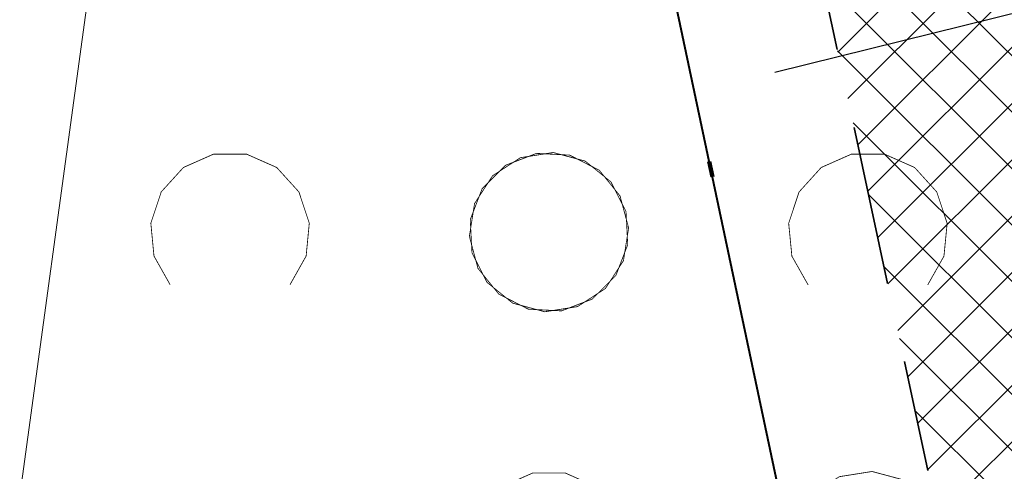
# Model space of a CAD drawing. Header units: metres. Extents: x 6599773 to 13199707, y 5688499 to 11377233.
# Tile 225 of 256: x 6600007.94 to 6600014.11, y 5689069.17 to 5689072. Entities that reach past the tile are written whole.
import ezdxf

# ---------------------------------------------------------------- set-up
doc = ezdxf.new("R2010")
doc.units = ezdxf.units.M
doc.header["$MEASUREMENT"] = 0
for name, pattern in [('1', [0]), ('9', [1, 0, -1]), ('BTO', [0]), ('BUG', [1.5, 1, -0.5])]:
    doc.linetypes.add(name, pattern=pattern)
doc.layers.get('0').update_dxf_attribs({"linetype": 'CONTINUOUS', "lineweight": 5})
doc.layers.get('Defpoints').update_dxf_attribs({"linetype": 'CONTINUOUS', "lineweight": 9})
for name, color, linetype, lineweight in [('_kolor chodnik', 50, '1', 0), ('_kolor zjazdy kostka', 7, '1', 0), ('_kolor ścieżka', 10, '1', 0), ('_kraweznik', 7, 'CONTINUOUS', 35), ('_linie rozgran', 100, '9', 90), ('_obrzeze', 10, 'BUG', 35), ('_opis', 7, 'CONTINUOUS', 25), ('OTZ_L_1', 7, 'CONTINUOUS', 5)]:
    doc.layers.add(name, color=color, linetype=linetype, lineweight=lineweight)
for name, color, linetype, lineweight, true_color in [('_kolor jezdnia', 7, '1', 0, 0x00dbdb), ('_kolor pobocze', 7, '1', 0, 0xff66ff), ('_podział mój', 7, 'BTO', 40, 0xdb70ff)]:
    doc.layers.add(name, color=color, linetype=linetype, lineweight=lineweight, true_color=true_color)
doc.styles.add('opis', font='ARIALN.TTF', dxfattribs={"width": 0.7, "height": 1.1})
doc.dimstyles.new('opi', dxfattribs={"dimtxt": 1.1, "dimasz": 0.6, "dimexe": 1, "dimexo": 1, "dimgap": 0.5, "dimtad": 1, "dimzin": 1, "dimtxsty": 'opis', "dimblk": 'ARCHTICK', "dimcen": 2.5, "dimadec": 3, "dimazin": 0, "dimtfac": 1, "dimtmove": 0, "dimatfit": 3, "dimfxl": 1, "dimarcsym": 0})
pattern_1 = [(45, (0, 0), (-0.1767766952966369, 0.1767766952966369), []), (135, (0, 0), (-0.1767766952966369, -0.1767766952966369), [])]

# ---------------------------------------------------------------- blocks, each defined once
blk = doc.blocks.new('_ArchTick')
at = {"color": 0, "linetype": 'ByBlock', "const_width": 0.15}
blk.add_lwpolyline([(-0.5, -0.5), (0.5, 0.5)], dxfattribs=at)
blk = doc.blocks.new('*D90')
at = {"layer": '_opis', "color": 0, "lineweight": -2, "transparency": 16777216}
blk.add_line((6600012.671020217, 5689071.674054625), (6600017.848034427, 5689072.953688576), dxfattribs=at)
at = {"layer": 'Defpoints', "color": 0, "transparency": 16777216}
for p in [(6600017.848034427, 5689072.953688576), (6600008.140193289, 5689070.554142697)]:
    blk.add_point(p, dxfattribs=at)
at = {"layer": '_opis', "color": 0, "lineweight": -2, "transparency": 16777216, "xscale": 0.6, "yscale": 0.6, "zscale": 0.6, "rotation": 13.88386012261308}
blk.add_blockref('_ArchTick', (6600017.848034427, 5689072.953688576), dxfattribs=at)
at = {"layer": '_opis', "color": 0, "transparency": 16777216, "insert": (6600014.204300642, 5689073.249037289), "char_height": 1.1, "attachment_point": 5, "rotation": 13.883860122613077, "style": 'opis'}
blk.add_mtext('R10,00', dxfattribs=at)
blk = doc.blocks.new('2_OTZK')
at = {"color": 7, "const_width": 0.005000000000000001}
for points in [[(-0.6431084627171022, 0.6411612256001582), (-0.8175084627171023, 0.5279612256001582), (-1.022908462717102, 0.4954612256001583), (-1.223708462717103, 0.5492612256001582), (-1.385308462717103, 0.6800612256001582), (-1.479708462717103, 0.8653612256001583), (-1.490508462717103, 1.072961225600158), (-1.416008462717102, 1.267061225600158), (-1.269008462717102, 1.414061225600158), (-1.074908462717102, 1.488561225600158), (-0.8673084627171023, 1.477761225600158), (-0.6820084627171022, 1.383361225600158), (-0.5512084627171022, 1.221761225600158), (-0.4974084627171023, 1.020961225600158), (-0.5299084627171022, 0.8155612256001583), (-0.6431084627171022, 0.6411612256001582)], [(0.6282915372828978, 0.6640612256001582), (0.5264915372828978, 0.8442612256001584), (0.5063915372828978, 1.050261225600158), (0.5714915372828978, 1.246761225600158), (0.7104915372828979, 1.400161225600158), (0.8997915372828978, 1.483961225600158), (1.106791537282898, 1.483961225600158), (1.296091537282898, 1.400161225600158), (1.435091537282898, 1.246761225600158), (1.500191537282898, 1.050261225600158), (1.480091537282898, 0.8442612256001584), (1.378291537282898, 0.6640612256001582)], [(-1.372308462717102, -1.335238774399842), (-1.473808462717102, -1.154938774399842), (-1.493508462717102, -0.9491387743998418), (-1.428308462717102, -0.7528387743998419), (-1.289208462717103, -0.5997387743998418), (-1.100108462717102, -0.5160387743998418), (-0.8933084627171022, -0.5160387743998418), (-0.7042084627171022, -0.5997387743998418), (-0.5651084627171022, -0.7528387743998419), (-0.4999084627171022, -0.9491387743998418), (-0.5196084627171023, -1.154938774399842), (-0.6211084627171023, -1.335238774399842)], [(0.6496915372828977, -0.6516387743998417), (0.8240915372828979, -0.5384387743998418), (1.029491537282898, -0.5059387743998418), (1.230291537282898, -0.5597387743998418), (1.391891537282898, -0.6905387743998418), (1.486291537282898, -0.8758387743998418), (1.497091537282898, -1.083438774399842), (1.422591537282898, -1.277538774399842), (1.275591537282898, -1.424538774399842), (1.081491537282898, -1.499038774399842), (0.8738915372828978, -1.488238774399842), (0.6885915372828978, -1.393838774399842), (0.5577915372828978, -1.232238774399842), (0.5039915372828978, -1.031438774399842), (0.5364915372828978, -0.8260387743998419), (0.6496915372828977, -0.6516387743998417)]]:
    blk.add_lwpolyline(points, dxfattribs=at)

msp = doc.modelspace()

# ---------------------------------------------------------------- hatches: boundary and pattern name
at = {"layer": '_kolor chodnik'}
h = msp.add_hatch(dxfattribs=at)
h.set_pattern_fill('ANSI37', color=256, scale=2)
h.set_pattern_definition(pattern_1)
h.paths.add_polyline_path([(6599849.938171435, 5688542.085872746), (6599852.232147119, 5688548.938742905), (6599853.573135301, 5688548.489851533), (6599853.827082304, 5688549.248475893), (6599851.793849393, 5688549.929093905), (6599849.895278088, 5688548.982823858), (6599847.823506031, 5688542.793750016)])
edge = h.paths.add_edge_path()
edge.add_line((6600018.106075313, 5689087.454911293), (6600022.42781917, 5689091.229234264))
edge.add_line((6600022.42781917, 5689091.229234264), (6600020.233254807, 5689093.742094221))
edge.add_line((6600020.233254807, 5689093.742094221), (6600017.159471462, 5689091.057656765))
edge.add_arc((6600023.275194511, 5689085.3851404), 8.341433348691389, 137.1531559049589, 148.8016577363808)
edge.add_line((6600016.140105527, 5689089.706021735), (6600018.106075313, 5689087.454911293))
h.paths.add_polyline_path([(6600038.501784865, 5689187.592294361), (6600037.906968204, 5689187.700586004), (6600037.63829624, 5689186.224843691), (6600038.240083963, 5689186.115282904)])
h.paths.add_polyline_path([(6600069.098302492, 5689360.276020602), (6600068.321239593, 5689360.413462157), (6600068.064048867, 5689358.936495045), (6600068.836639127, 5689358.799546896)])
h.paths.add_polyline_path([(6600082.393785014, 5689362.950258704), (6600082.941124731, 5689366.103121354), (6600081.481377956, 5689366.361351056), (6600080.923159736, 5689363.210828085)])
h.paths.add_polyline_path([(6600074.022236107, 5689388.065861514), (6600072.983907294, 5689388.249860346), (6600072.723374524, 5689386.77253894), (6600073.760538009, 5689386.588865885)])
h.paths.add_polyline_path([(6600105.613104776, 5689486.405659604), (6600106.749499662, 5689489.711933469), (6600105.298891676, 5689490.233346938), (6600104.143487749, 5689486.917306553)], flags=17)
h.paths.add_polyline_path([(6600132.519778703, 5689678.737346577), (6600131.761827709, 5689678.896110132), (6600131.444670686, 5689677.429261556), (6600132.212256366, 5689677.269208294)])
h.paths.add_polyline_path([(6600156.649397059, 5689798.7449027), (6600156.48800471, 5689797.958860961), (6600157.450195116, 5689797.757316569), (6600157.615023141, 5689798.542205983)])
h.paths.add_polyline_path([(6600189.055358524, 5689948.643107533), (6600187.902868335, 5689948.884512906), (6600187.600024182, 5689947.417400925), (6600188.748131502, 5689947.176379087)])
edge = h.paths.add_edge_path()
edge.add_line((6600204.459383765, 5690032.969035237), (6600204.153258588, 5690031.227801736))
edge.add_arc((6600202.328347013, 5690027.299936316), 4.331100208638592, 41.85300125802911, 65.08011549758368, ccw=False)
edge.add_arc((6600032.90393149, 5690051.979071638), 174.020003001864, 352.8070218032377, 353.495463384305)
edge.add_arc((6600202.372679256, 5690027.343587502), 5.999999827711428, 55.12102442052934, 69.64815978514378)
edge = h.paths.add_edge_path()
edge.add_line((6600205.046027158, 5690040.265402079), (6600204.972740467, 5690038.483452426))
edge.add_arc((6600203.986269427, 5690044.401803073), 5.999999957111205, 279.4630688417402, 294.9140560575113)
edge.add_line((6600206.513819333, 5690038.960158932), (6600206.607027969, 5690041.030672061))
edge.add_arc((6600203.986269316, 5690044.401803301), 4.270000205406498, 284.3702444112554, 307.86193139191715, ccw=False)
edge = h.paths.add_edge_path()
edge.add_arc((6600203.547470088, 5690044.558759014), 6.446878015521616, 324.4350091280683, 356.2013368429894, ccw=False)
edge.add_arc((6600203.986269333, 5690044.401803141), 6.00000007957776, 323.2169970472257, 357.4193489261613)
h.paths.add_polyline_path([(6600208.910055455, 5690121.713696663), (6600208.146285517, 5690121.748120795), (6600207.125602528, 5690121.794124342), (6600209.971605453, 5690121.665851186)])
edge = h.paths.add_edge_path()
edge.add_line((6600238.769818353, 5690481.648294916), (6600240.338176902, 5690490.873746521))
edge.add_line((6600240.338176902, 5690490.873746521), (6600241.251295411, 5690510.829461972))
edge.add_line((6600241.251295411, 5690510.829461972), (6600239.524022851, 5690510.928942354))
edge.add_line((6600239.524022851, 5690510.928942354), (6600238.633343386, 5690491.167757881))
edge.add_line((6600238.633343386, 5690491.167757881), (6600234.579716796, 5690467.661262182))
edge.add_line((6600234.579716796, 5690467.661262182), (6600234.449796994, 5690464.966873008))
edge.add_arc((6600242.443669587, 5690464.607462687), 8.00194818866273, 177.4256738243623, 268.2543056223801)
edge.add_line((6600242.199903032, 5690456.609228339), (6600242.216657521, 5690457.359274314))
edge.add_line((6600242.216657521, 5690457.359274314), (6600242.305257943, 5690458.836738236))
edge.add_arc((6600242.444504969, 5690464.607952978), 5.772894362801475, 177.0298084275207, 268.6178439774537, ccw=False)
edge.add_line((6600236.679365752, 5690464.907083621), (6600236.951876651, 5690470.95443634))
edge.add_line((6600236.951876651, 5690470.95443634), (6600238.150786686, 5690478.210832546))
edge.add_line((6600238.150786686, 5690478.210832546), (6600238.769818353, 5690481.648294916))
h.paths.add_polyline_path([(6600238.769818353, 5690481.648294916), (6600238.150786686, 5690478.210832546), (6600239.670056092, 5690477.930590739), (6600240.266710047, 5690481.376366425)], flags=17)
edge = h.paths.add_edge_path()
edge.add_line((6600223.366500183, 5690460.339976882), (6600223.276803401, 5690457.948865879))
edge.add_arc((6600221.105749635, 5690465.64864014), 7.999999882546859, 285.7465040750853, 299.8464885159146)
edge.add_line((6600225.08717264, 5690458.709744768), (6600225.240084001, 5690461.623695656))
edge.add_arc((6600221.105749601, 5690465.648640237), 5.769999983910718, 293.06724420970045, 315.7681070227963, ccw=False)
edge = h.paths.add_edge_path()
edge.add_arc((6600220.025145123, 5690444.676291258), 5.77000016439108, 37.996647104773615, 59.94382588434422, ccw=False)
edge.add_line((6600224.572175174, 5690448.22839199), (6600224.817793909, 5690451.081798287))
edge.add_arc((6600220.025145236, 5690444.676291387), 7.999999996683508, 53.19588653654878, 68.15166733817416)
edge.add_line((6600223.00235276, 5690452.101669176), (6600222.91504296, 5690449.670427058))
edge = h.paths.add_edge_path()
edge.add_arc((6600221.105749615, 5690465.648640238), 7.999999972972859, 328.0222308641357, 357.0132597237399)
edge.add_line((6600229.094882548, 5690465.23180147), (6600229.218816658, 5690467.593604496))
edge.add_line((6600229.218816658, 5690467.593604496), (6600228.218919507, 5690467.645774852))
edge.add_line((6600228.218919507, 5690467.645774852), (6600227.891778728, 5690461.411918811))
h.paths.add_polyline_path([(6600200.980142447, 5690012.236744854), (6600202.31727834, 5690011.956662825), (6600202.522293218, 5690012.935421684), (6600201.182321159, 5690013.216097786)])
h.paths.add_polyline_path([(6600196.457878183, 5689983.98337835), (6600195.202332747, 5689984.246370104), (6600194.899091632, 5689982.777335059), (6600196.150355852, 5689982.515240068)])
edge = h.paths.add_edge_path()
edge.add_line((6600112.305909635, 5689517.99101877), (6600112.691041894, 5689519.807934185))
edge.add_line((6600112.691041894, 5689519.807934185), (6600113.245521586, 5689522.423769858))
edge.add_line((6600113.245521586, 5689522.423769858), (6600111.553124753, 5689522.782507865))
edge.add_line((6600111.553124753, 5689522.782507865), (6600107.405864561, 5689503.217226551))
edge.add_line((6600107.405864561, 5689503.217226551), (6600099.494506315, 5689480.361667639))
edge.add_line((6600099.494506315, 5689480.361667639), (6600099.182814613, 5689478.891218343))
edge.add_arc((6600107.008997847, 5689477.232359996), 8.000059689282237, 168.0325629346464, 257.7529108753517)
edge.add_line((6600105.311960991, 5689469.414366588), (6600105.784990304, 5689471.593619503))
edge.add_arc((6600107.008927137, 5689477.232314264), 5.769999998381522, 168.0321375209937, 257.7533362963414, ccw=False)
edge.add_line((6600101.364343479, 5689478.42879883), (6600101.647245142, 5689479.76342708))
edge.add_line((6600101.647245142, 5689479.76342708), (6600104.143487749, 5689486.917306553))
edge.add_line((6600104.143487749, 5689486.917306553), (6600105.298891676, 5689490.233346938))
edge.add_line((6600105.298891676, 5689490.233346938), (6600108.240043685, 5689498.809726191))
edge.add_line((6600108.240043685, 5689498.809726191), (6600112.305909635, 5689517.99101877))
h.paths.add_polyline_path([(6600136.009573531, 5689645.499114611), (6600138.333647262, 5689645.012304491), (6600138.661671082, 5689646.578318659), (6600134.869459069, 5689647.372651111)])
at = {"layer": '_kolor jezdnia'}
h = msp.add_hatch(dxfattribs=at)
h.set_pattern_fill('ANSI37', color=256, scale=2.2)
h.set_pattern_definition([(311.9999999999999, (0, 0), (0.2043648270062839, 0.1840109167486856), []), (41.99999999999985, (0, 0), (-0.1840109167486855, 0.2043648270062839), [])])
edge = h.paths.add_edge_path()
edge.add_line((6599833.066047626, 5688539.933393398), (6599850.649511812, 5688527.983462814))
edge.add_arc((6599857.337592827, 5688536.653968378), 10.95025544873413, 169.5012687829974, 232.3548431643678, ccw=False)
edge.add_arc((6599858.085851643, 5688536.618142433), 11.69295282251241, 162.2507788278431, 169.9967502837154, ccw=False)
edge.add_line((6599846.949484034, 5688540.182754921), (6599847.823506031, 5688542.793750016))
edge.add_line((6599847.823506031, 5688542.793750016), (6599849.895278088, 5688548.982823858))
edge.add_line((6599849.895278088, 5688548.982823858), (6599852.434748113, 5688556.56906746))
edge.add_line((6599852.434748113, 5688556.56906746), (6599928.48625871, 5688783.760284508))
edge.add_line((6599928.48625871, 5688783.760284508), (6599931.025728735, 5688791.34652811))
edge.add_line((6599931.025728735, 5688791.34652811), (6599996.657773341, 5688987.411326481))
edge.add_line((6599996.657773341, 5688987.411326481), (6599999.197243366, 5688994.997570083))
edge.add_line((6599999.197243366, 5688994.997570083), (6600021.930100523, 5689062.908193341))
edge.add_line((6600021.930100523, 5689062.908193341), (6600017.620224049, 5689067.371531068))
edge.add_line((6600017.620224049, 5689067.371531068), (6600016.714558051, 5689064.654078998))
edge.add_line((6600016.714558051, 5689064.654078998), (6600012.423620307, 5689051.835617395))
edge.add_line((6600012.423620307, 5689051.835617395), (6600009.884150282, 5689044.249373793))
edge.add_line((6600009.884150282, 5689044.249373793), (6599977.53516164, 5688947.612159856))
edge.add_line((6599977.53516164, 5688947.612159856), (6599974.995691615, 5688940.025916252))
edge.add_line((6599974.995691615, 5688940.025916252), (6599942.096912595, 5688841.746295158))
edge.add_line((6599942.096912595, 5688841.746295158), (6599939.557442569, 5688834.160051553))
edge.add_line((6599939.557442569, 5688834.160051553), (6599882.679288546, 5688664.246042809))
edge.add_line((6599882.679288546, 5688664.246042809), (6599880.139818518, 5688656.659799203))
edge.add_line((6599880.139818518, 5688656.659799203), (6599852.464543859, 5688573.984527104))
edge.add_line((6599852.464543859, 5688573.984527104), (6599842.470137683, 5688544.127903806))
edge.add_arc((6599835.706422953, 5688546.652910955), 7.219660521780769, 248.54809133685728, 339.52856074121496, ccw=False)
h.paths.add_polyline_path([(6600044.653202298, 5689172.271628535), (6600046.276244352, 5689181.431901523), (6600047.759199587, 5689189.801539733), (6600051.0603021, 5689208.432603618), (6600052.368792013, 5689215.817578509), (6600054.808584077, 5689229.587499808), (6600056.11707399, 5689236.972474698), (6600057.346666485, 5689243.912161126), (6600058.655146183, 5689251.297078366), (6600058.831439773, 5689252.292060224), (6600060.098987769, 5689259.445963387), (6600060.139929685, 5689259.677035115), (6600061.407468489, 5689266.830886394), (6600072.329030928, 5689328.470998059), (6600073.637511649, 5689335.855921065), (6600077.337304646, 5689356.73715072), (6600078.820259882, 5689365.106788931), (6600081.142794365, 5689378.214921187), (6600082.53851694, 5689386.092227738), (6600095.187867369, 5689457.483787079), (6600091.082877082, 5689465.8405575), (6600089.043088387, 5689454.328211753), (6600087.870641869, 5689447.711051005), (6600087.560133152, 5689445.958573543), (6600086.562151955, 5689440.326076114), (6600082.433200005, 5689417.022719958), (6600080.95024477, 5689408.65308175), (6600077.202698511, 5689387.502337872), (6600075.719743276, 5689379.132699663), (6600073.469199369, 5689366.430874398), (6600071.986244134, 5689358.061236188), (6600069.986864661, 5689346.776955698), (6600068.591142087, 5689338.899649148), (6600065.559290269, 5689321.78820693), (6600064.163567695, 5689313.91090038), (6600059.719426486, 5689288.828650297), (6600058.323703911, 5689280.951343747), (6600057.563846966, 5689276.662793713), (6600056.168124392, 5689268.785487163), (6600054.804920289, 5689261.091711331), (6600053.409197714, 5689253.214404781), (6600053.264817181, 5689252.399536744), (6600051.869094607, 5689244.522230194), (6600051.183555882, 5689240.653124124), (6600049.787833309, 5689232.775817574), (6600046.593849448, 5689214.749319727), (6600045.198126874, 5689206.872013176), (6600044.41754409, 5689202.466488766), (6600042.934588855, 5689194.096850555), (6600036.429952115, 5689157.38538759), (6600034.94699688, 5689149.01574938), (6600030.579776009, 5689124.367629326), (6600027.529365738, 5689107.151445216), (6600024.895072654, 5689094.014582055), (6600030.583685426, 5689094.264316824), (6600032.945013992, 5689106.191885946), (6600043.170247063, 5689163.901990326)])
edge = h.paths.add_edge_path()
edge.add_line((6600111.106812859, 5689535.144351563), (6600111.256844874, 5689535.85214863))
edge.add_line((6600111.256844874, 5689535.85214863), (6600112.915748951, 5689543.678261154))
edge.add_line((6600112.915748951, 5689543.678261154), (6600117.304772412, 5689564.384094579))
edge.add_line((6600117.304772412, 5689564.384094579), (6600119.067357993, 5689572.699339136))
edge.add_line((6600119.067357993, 5689572.699339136), (6600120.087667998, 5689577.512794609))
edge.add_line((6600120.087667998, 5689577.512794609), (6600121.64289057, 5689584.849775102))
edge.add_line((6600121.64289057, 5689584.849775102), (6600128.436769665, 5689616.900852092))
edge.add_line((6600128.436769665, 5689616.900852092), (6600129.991992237, 5689624.237832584))
edge.add_line((6600129.991992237, 5689624.237832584), (6600132.660554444, 5689636.827148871))
edge.add_line((6600132.660554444, 5689636.827148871), (6600133.208838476, 5689639.444704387))
edge.add_line((6600133.208838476, 5689639.444704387), (6600134.848957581, 5689647.274775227))
edge.add_line((6600134.848957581, 5689647.274775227), (6600138.97649476, 5689666.979995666))
edge.add_line((6600138.97649476, 5689666.979995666), (6600140.51410642, 5689674.320687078))
edge.add_line((6600140.51410642, 5689674.320687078), (6600145.209128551, 5689696.735129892))
edge.add_line((6600145.209128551, 5689696.735129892), (6600146.746740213, 5689704.075821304))
edge.add_line((6600146.746740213, 5689704.075821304), (6600151.462308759, 5689726.588354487))
edge.add_line((6600151.462308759, 5689726.588354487), (6600152.999920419, 5689733.929045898))
edge.add_line((6600152.999920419, 5689733.929045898), (6600155.244070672, 5689744.642813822))
edge.add_line((6600155.244070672, 5689744.642813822), (6600156.781682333, 5689751.983505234))
edge.add_line((6600156.781682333, 5689751.983505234), (6600161.635515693, 5689775.156126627))
edge.add_line((6600161.635515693, 5689775.156126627), (6600163.378142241, 5689783.475576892))
edge.add_line((6600163.378142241, 5689783.475576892), (6600163.850769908, 5689785.731942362))
edge.add_line((6600163.850769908, 5689785.731942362), (6600167.028500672, 5689800.90270461))
edge.add_line((6600167.028500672, 5689800.90270461), (6600179.490888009, 5689860.399222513))
edge.add_line((6600179.490888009, 5689860.399222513), (6600181.233514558, 5689868.718672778))
edge.add_line((6600181.233514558, 5689868.718672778), (6600181.84713393, 5689871.648144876))
edge.add_line((6600181.84713393, 5689871.648144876), (6600183.38474559, 5689878.988836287))
edge.add_line((6600183.38474559, 5689878.988836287), (6600184.935818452, 5689886.393792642))
edge.add_line((6600184.935818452, 5689886.393792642), (6600186.575937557, 5689894.223863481))
edge.add_line((6600186.575937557, 5689894.223863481), (6600194.051338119, 5689929.912074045))
edge.add_line((6600194.051338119, 5689929.912074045), (6600195.691457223, 5689937.742144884))
edge.add_line((6600195.691457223, 5689937.742144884), (6600202.915799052, 5689972.231779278))
edge.add_line((6600202.915799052, 5689972.231779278), (6600204.555918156, 5689980.061850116))
edge.add_line((6600204.555918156, 5689980.061850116), (6600206.062781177, 5689987.255744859))
edge.add_line((6600206.062781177, 5689987.255744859), (6600207.702900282, 5689995.085815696))
edge.add_line((6600207.702900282, 5689995.085815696), (6600210.232559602, 5690007.162628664))
edge.add_line((6600210.232559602, 5690007.162628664), (6600211.694938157, 5690014.144150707))
edge.add_arc((6600028.177652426, 5690052.584442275), 187.5000004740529, 348.1696294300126, 357.4195276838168)
edge.add_line((6600215.487522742, 5690044.142720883), (6600208.310270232, 5690026.480446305))
edge.add_arc((6600032.903933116, 5690051.97907145), 177.2500013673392, 348.1696294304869, 351.7289130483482, ccw=False)
edge.add_line((6600206.38894146, 5690015.640182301), (6600205.966941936, 5690013.625519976))
edge.add_line((6600205.966941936, 5690013.625519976), (6600204.326822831, 5690005.795449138))
edge.add_line((6600204.326822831, 5690005.795449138), (6600197.076961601, 5689971.183982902))
edge.add_line((6600197.076961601, 5689971.183982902), (6600195.334335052, 5689962.864532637))
edge.add_line((6600195.334335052, 5689962.864532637), (6600193.44722506, 5689953.855305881))
edge.add_line((6600193.44722506, 5689953.855305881), (6600191.909227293, 5689946.512771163))
edge.add_line((6600191.909227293, 5689946.512771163), (6600185.49684423, 5689915.899498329))
edge.add_line((6600185.49684423, 5689915.899498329), (6600183.856521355, 5689908.068454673))
edge.add_line((6600183.856521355, 5689908.068454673), (6600182.066605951, 5689899.523243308))
edge.add_line((6600182.066605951, 5689899.523243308), (6600180.32407057, 5689891.204228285))
edge.add_line((6600180.32407057, 5689891.204228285), (6600174.320344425, 5689862.541919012))
edge.add_line((6600174.320344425, 5689862.541919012), (6600172.577809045, 5689854.222903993))
edge.add_line((6600172.577809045, 5689854.222903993), (6600163.663810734, 5689811.666703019))
edge.add_line((6600163.663810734, 5689811.666703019), (6600162.023782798, 5689803.837067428))
edge.add_line((6600162.023782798, 5689803.837067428), (6600160.924220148, 5689798.587659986))
edge.add_line((6600160.924220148, 5689798.587659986), (6600159.279208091, 5689790.734229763))
edge.add_line((6600159.279208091, 5689790.734229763), (6600157.107250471, 5689780.365115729))
edge.add_line((6600157.107250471, 5689780.365115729), (6600155.462238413, 5689772.511685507))
edge.add_line((6600155.462238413, 5689772.511685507), (6600153.380318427, 5689762.572418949))
edge.add_line((6600153.380318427, 5689762.572418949), (6600151.735124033, 5689754.718118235))
edge.add_line((6600151.735124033, 5689754.718118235), (6600148.586504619, 5689739.686336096))
edge.add_line((6600148.586504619, 5689739.686336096), (6600146.885007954, 5689731.563243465))
edge.add_line((6600146.885007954, 5689731.563243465), (6600141.75088822, 5689707.052510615))
edge.add_line((6600141.75088822, 5689707.052510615), (6600140.110896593, 5689699.223048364))
edge.add_line((6600140.110896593, 5689699.223048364), (6600133.483561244, 5689667.583574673))
edge.add_line((6600133.483561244, 5689667.583574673), (6600131.860394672, 5689659.834436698))
edge.add_line((6600131.860394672, 5689659.834436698), (6600131.740984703, 5689659.26436315))
edge.add_line((6600131.740984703, 5689659.26436315), (6600130.117814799, 5689651.515209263))
edge.add_line((6600130.117814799, 5689651.515209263), (6600127.278733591, 5689637.961189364))
edge.add_line((6600127.278733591, 5689637.961189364), (6600126.924568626, 5689636.290366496))
edge.add_line((6600126.924568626, 5689636.290366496), (6600125.166244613, 5689627.995226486))
edge.add_line((6600125.166244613, 5689627.995226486), (6600118.009503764, 5689594.232298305))
edge.add_line((6600118.009503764, 5689594.232298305), (6600116.251179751, 5689585.937158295))
edge.add_line((6600116.251179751, 5689585.937158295), (6600113.665314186, 5689573.737975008))
edge.add_line((6600113.665314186, 5689573.737975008), (6600111.898534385, 5689565.402943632))
edge.add_line((6600111.898534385, 5689565.402943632), (6600104.889982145, 5689532.33911599))
edge.add_line((6600104.889982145, 5689532.33911599), (6600103.226635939, 5689524.492047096))
edge.add_line((6600103.226635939, 5689524.492047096), (6600096.623876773, 5689493.342605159))
edge.add_line((6600096.623876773, 5689493.342605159), (6600094.968986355, 5689485.53542763))
edge.add_line((6600094.968986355, 5689485.53542763), (6600094.300101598, 5689482.379870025))
edge.add_line((6600094.300101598, 5689482.379870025), (6600099.182814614, 5689478.891218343))
edge.add_line((6600099.182814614, 5689478.891218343), (6600099.494506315, 5689480.361667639))
edge.add_line((6600099.494506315, 5689480.361667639), (6600111.106812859, 5689535.144351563))
edge = h.paths.add_edge_path()
edge.add_arc((6600239.213891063, 5690851.4003676), 10.0000000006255, -2.8342403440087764, 76.13703556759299, ccw=False)
edge.add_line((6600249.201658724, 5690850.905901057), (6600249.082723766, 5690848.503524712))
edge.add_line((6600249.082723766, 5690848.503524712), (6600247.016487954, 5690806.767468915))
edge.add_line((6600247.016487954, 5690806.767468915), (6600246.092398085, 5690789.152178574))
edge.add_line((6600246.092398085, 5690789.152178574), (6600233.768116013, 5690572.015170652))
edge.add_line((6600233.768116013, 5690572.015170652), (6600228.959056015, 5690465.29620206))
edge.add_line((6600228.959056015, 5690465.29620206), (6600234.588724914, 5690465.017134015))
edge.add_line((6600234.588724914, 5690465.017134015), (6600239.26254019, 5690571.767576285))
edge.add_line((6600239.26254019, 5690571.767576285), (6600252.505038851, 5690806.400146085))
edge.add_line((6600252.505038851, 5690806.400146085), (6600254.569211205, 5690848.094521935))
edge.add_arc((6600262.559425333, 5690847.6989487), 7.999999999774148, 76.13703557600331, 177.1657596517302, ccw=False)
edge.add_line((6600264.476229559, 5690855.465921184), (6600241.609896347, 5690861.109083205))
edge = h.paths.add_edge_path()
edge.add_line((6600250.031475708, 5690451.625307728), (6600250.231741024, 5690455.772579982))
edge.add_line((6600250.231741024, 5690455.772579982), (6600246.257763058, 5690456.417303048))
edge.add_line((6600246.257763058, 5690456.417303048), (6600242.171761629, 5690456.61060902))
edge.add_arc((6600242.563100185, 5690464.586983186), 7.985968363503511, 176.9123644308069, 267.1911945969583, ccw=False)
edge.add_line((6600234.588724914, 5690465.017134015), (6600228.959056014, 5690465.29620206))
edge.add_arc((6600220.965133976, 5690465.657286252), 8.002072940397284, 267.8289300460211, 357.413716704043, ccw=False)
edge.add_line((6600220.661989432, 5690457.660957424), (6600212.406915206, 5690458.119572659))
edge.add_line((6600212.406915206, 5690458.119572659), (6600208.431872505, 5690457.817501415))
edge.add_line((6600208.431872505, 5690457.817501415), (6600208.233912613, 5690454.548331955))
edge.add_line((6600208.233912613, 5690454.548331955), (6600212.129565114, 5690453.127270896))
edge.add_line((6600212.129565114, 5690453.127270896), (6600218.640548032, 5690452.76554962))
edge.add_line((6600218.640548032, 5690452.76554962), (6600216.486747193, 5690452.885205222))
edge.add_line((6600216.486747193, 5690452.885205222), (6600220.46890539, 5690452.663974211))
edge.add_arc((6600220.025145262, 5690444.676291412), 7.999999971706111, -0.3386579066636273, 86.8201700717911, ccw=False)
edge.add_line((6600228.025005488, 5690444.629006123), (6600227.803602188, 5690439.649256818))
edge.add_line((6600227.803602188, 5690439.649256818), (6600226.885525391, 5690435.936828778))
edge.add_line((6600226.885525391, 5690435.936828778), (6600225.534849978, 5690405.967249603))
edge.add_line((6600225.534849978, 5690405.967249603), (6600226.115199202, 5690402.187514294))
edge.add_line((6600226.115199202, 5690402.187514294), (6600213.445139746, 5690121.008786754))
edge.add_line((6600213.445139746, 5690121.008786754), (6600213.352800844, 5690118.960058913))
edge.add_line((6600213.352800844, 5690118.960058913), (6600209.980184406, 5690044.131649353))
edge.add_arc((6600203.986269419, 5690044.401803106), 5.999999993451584, 257.4162346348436, 357.41934921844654, ccw=False)
edge.add_line((6600202.679069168, 5690038.545931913), (6600201.589735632, 5690033.666039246))
edge.add_line((6600201.589735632, 5690033.666039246), (6600203.67987942, 5690033.199458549))
edge.add_arc((6600202.372679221, 5690027.343587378), 5.999999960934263, -8.27108729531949, 77.41623506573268, ccw=False)
edge.add_line((6600208.310270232, 5690026.480446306), (6600215.487522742, 5690044.142720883))
edge.add_line((6600215.487522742, 5690044.142720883), (6600216.199687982, 5690059.944661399))
edge.add_line((6600216.199687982, 5690059.944661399), (6600216.537356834, 5690067.437056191))
edge.add_line((6600216.537356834, 5690067.437056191), (6600223.893528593, 5690230.66011469))
edge.add_line((6600223.893528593, 5690230.66011469), (6600224.231197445, 5690238.152509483))
edge.add_line((6600224.231197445, 5690238.152509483), (6600233.507835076, 5690443.987992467))
edge.add_arc((6600241.499722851, 5690443.627812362), 7.999999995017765, 87.29208981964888, 177.4195277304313, ccw=False)
edge.add_line((6600241.877677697, 5690451.618879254), (6600246.021541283, 5690451.422886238))
edge.add_line((6600246.021541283, 5690451.422886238), (6600246.427694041, 5690451.443388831))
edge.add_line((6600246.427694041, 5690451.443388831), (6600246.793970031, 5690451.461878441))
edge.add_line((6600246.793970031, 5690451.461878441), (6600250.031475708, 5690451.625307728))
edge = h.paths.add_edge_path()
edge.add_line((6600007.33756506, 5689086.20374581), (6600006.980466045, 5689080.740822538))
edge.add_line((6600006.980466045, 5689080.740822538), (6600007.229745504, 5689080.720859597))
edge.add_line((6600007.229745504, 5689080.720859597), (6600008.093335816, 5689080.601653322))
edge.add_line((6600008.093335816, 5689080.601653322), (6600008.702681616, 5689080.53831051))
edge.add_arc((6600008.140193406, 5689070.554142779), 9.999999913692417, -18.557800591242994, 86.77547804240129, ccw=False)
edge.add_line((6600017.620224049, 5689067.371531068), (6600021.930100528, 5689062.908193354))
edge.add_arc((6599734.83819726, 5689159.011261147), 302.7499967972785, 341.4922000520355, 343.8640860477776)
edge.add_arc((6600034.895369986, 5689072.315877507), 9.581213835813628, 98.63328270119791, 164.5273290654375, ccw=False)
edge.add_line((6600033.457137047, 5689081.788529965), (6600033.832640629, 5689081.798737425))
edge.add_line((6600033.832640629, 5689081.798737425), (6600034.422462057, 5689082.05700874))
edge.add_line((6600034.422462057, 5689082.05700874), (6600036.833623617, 5689082.139040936))
edge.add_line((6600036.833623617, 5689082.139040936), (6600036.730225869, 5689087.148851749))
edge.add_line((6600036.730225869, 5689087.148851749), (6600036.579860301, 5689087.134303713))
edge.add_arc((6600036.479565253, 5689093.136286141), 6.002820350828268, 169.1687651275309, 270.9573417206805, ccw=False)
edge.add_line((6600030.583685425, 5689094.264316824), (6600024.895072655, 5689094.014582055))
edge.add_arc((6600015.200558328, 5689096.162123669), 9.929528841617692, 271.0943432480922, 347.5094668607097, ccw=False)
edge.add_arc((6600014.909438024, 5689089.646776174), 3.446070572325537, 264.4236009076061, 278.0194998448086, ccw=False)
edge.add_line((6600014.574573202, 5689086.217014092), (6600014.299554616, 5689086.232508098))
edge.add_line((6600014.299554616, 5689086.232508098), (6600010.474232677, 5689086.448019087))
edge.add_line((6600010.474232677, 5689086.448019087), (6600007.33756506, 5689086.20374581))
edge = h.paths.add_edge_path()
edge.add_line((6600105.490725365, 5689463.953528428), (6600106.927559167, 5689464.047234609))
edge.add_line((6600106.927559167, 5689464.047234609), (6600107.835, 5689468.66))
edge.add_line((6600107.835, 5689468.66), (6600105.311960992, 5689469.414366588))
edge.add_arc((6600107.008997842, 5689477.232359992), 8.000059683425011, 168.0325628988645, 257.7529109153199, ccw=False)
edge.add_line((6600099.182814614, 5689478.891218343), (6600094.300101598, 5689482.379870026))
edge.add_arc((6600586.245114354, 5689378.10423892), 502.8750369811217, 168.032376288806, 169.9522165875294)
edge.add_line((6600091.082877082, 5689465.8405575), (6600095.187867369, 5689457.483787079))
edge.add_arc((6600103.06517392, 5689456.088064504), 8.000000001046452, 77.7533362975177, 169.9524553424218, ccw=False)
edge.add_line((6600104.762140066, 5689463.906012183), (6600105.490725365, 5689463.953528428))
at = {"layer": '_kolor pobocze'}
h = msp.add_hatch(dxfattribs=at)
h.set_pattern_fill('ANSI37', color=256, scale=2)
h.set_pattern_definition(pattern_1)
edge = h.paths.add_edge_path()
edge.add_line((6600035.926965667, 5689101.56944285), (6600036.046865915, 5689102.311543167))
edge.add_arc((6600058.171848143, 5689233.778275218), 133.3154772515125, 259.4578941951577, 260.4470163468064, ccw=False)
edge.add_line((6600033.780707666, 5689102.713067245), (6600032.142559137, 5689101.847662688))
edge.add_arc((6599734.838175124, 5689159.011266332), 302.7500195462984, 347.6801154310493, 349.11639019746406, ccw=False)
edge.add_arc((6600036.478170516, 5689093.133441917), 6.000000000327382, 167.68011541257, 271.5571101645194)
edge.add_line((6600036.64121064, 5689087.1356575), (6600036.730491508, 5689087.137804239))
edge.add_line((6600036.730491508, 5689087.137804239), (6600036.71246321, 5689087.887583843))
edge.add_line((6600036.71246321, 5689087.887583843), (6600036.559840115, 5689087.884077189))
edge.add_arc((6600036.482532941, 5689093.14290691), 5.259397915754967, 170.6455005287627, 270.84221319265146, ccw=False)
edge.add_arc((6600545.796425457, 5688991.216220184), 524.6691769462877, 167.9170060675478, 168.7028219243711, ccw=False)
edge.add_line((6600032.751078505, 5689101.044345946), (6600034.011432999, 5689101.917298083))
edge.add_line((6600034.011432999, 5689101.917298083), (6600035.926965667, 5689101.56944285))
edge = h.paths.add_edge_path()
edge.add_line((6600002.828843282, 5688994.032881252), (6600003.066918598, 5688994.744091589))
edge.add_line((6600003.066918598, 5688994.744091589), (6600001.227880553, 5688995.359703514))
edge.add_line((6600001.227880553, 5688995.359703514), (6600000.55876659, 5688996.702196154))
edge.add_line((6600000.55876659, 5688996.702196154), (6600022.641310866, 5689062.67011804))
edge.add_arc((6599734.83819395, 5689159.011262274), 303.5000002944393, 341.4922000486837, 343.8640860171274)
edge.add_arc((6600035.267451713, 5689072.092773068), 9.250000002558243, 91.55711016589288, 163.8640860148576, ccw=False)
edge.add_line((6600035.016098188, 5689081.339357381), (6600036.868703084, 5689081.389717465))
edge.add_line((6600036.868703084, 5689081.389717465), (6600036.850674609, 5689082.139504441))
edge.add_line((6600036.850674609, 5689082.139504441), (6600034.995718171, 5689082.089080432))
edge.add_arc((6600035.267451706, 5689072.092773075), 9.999999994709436, 91.55711014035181, 163.8640860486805)
edge.add_arc((6599734.838192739, 5689159.011262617), 302.7500015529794, 341.4922000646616, 343.8640860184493, ccw=False)
edge.add_line((6600021.930100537, 5689062.908193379), (6599999.748942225, 5688996.6456785))
edge.add_line((6599999.748942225, 5688996.6456785), (6600000.695212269, 5688994.747107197))
edge.add_line((6600000.695212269, 5688994.747107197), (6600002.828843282, 5688994.032881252))
h.paths.add_polyline_path([(6599971.7492186, 5688907.297112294), (6599971.084233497, 5688908.631320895), (6599997.822068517, 5688988.526766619), (6599999.164561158, 5688989.195880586), (6600001.003599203, 5688988.580268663), (6600001.241674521, 5688989.291479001), (6599999.108043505, 5688990.005704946), (6599997.2094722, 5688989.059434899), (6599970.270280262, 5688908.583087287), (6599971.216550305, 5688906.684515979), (6599973.350181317, 5688905.970290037), (6599973.588256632, 5688906.681500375)])
h.paths.add_polyline_path([(6599932.504667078, 5688790.060553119), (6599931.835553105, 5688791.403045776), (6599968.343406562, 5688900.4641754), (6599969.685899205, 5688901.133289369), (6599971.524937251, 5688900.517677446), (6599971.763012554, 5688901.228887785), (6599969.629381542, 5688901.94311373), (6599967.730810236, 5688900.996843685), (6599931.025728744, 5688791.34652811), (6599931.971998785, 5688789.447956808), (6599933.988392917, 5688788.772975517), (6599934.226774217, 5688789.484136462)])
at = {"layer": '_kolor zjazdy kostka'}
h = msp.add_hatch(dxfattribs=at)
h.set_pattern_fill('ANSI37', color=256, scale=2)
h.set_pattern_definition(pattern_1)
h.paths.add_polyline_path([(6600244.137440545, 5690813.934732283), (6600242.369522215, 5690814.022127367), (6600242.097568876, 5690808.528921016), (6600243.865482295, 5690808.44142671)])
h.paths.add_polyline_path([(6600247.012128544, 5690806.679412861), (6600247.44273645, 5690815.377295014), (6600247.393289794, 5690814.378518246), (6600247.113277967, 5690808.722537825)])
h.paths.add_polyline_path([(6600242.297085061, 5690788.088808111), (6600240.958726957, 5690788.155683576), (6600240.648818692, 5690782.664569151), (6600241.987258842, 5690782.599147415)])
h.paths.add_polyline_path([(6600245.558275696, 5690780.919298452), (6600246.037231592, 5690789.405686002), (6600244.985820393, 5690788.453468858), (6600244.612601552, 5690781.981345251)])
h.paths.add_polyline_path([(6600241.348405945, 5690723.711515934), (6600242.272017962, 5690722.691689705), (6600242.749709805, 5690731.155680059), (6600241.698138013, 5690730.203317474), (6600241.472690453, 5690726.27550499)])
h.paths.add_polyline_path([(6600225.772794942, 5690394.589141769), (6600224.731429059, 5690393.637598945), (6600224.461246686, 5690387.644646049), (6600225.412923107, 5690386.603142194)])
h.paths.add_polyline_path([(6600223.012390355, 5690333.280720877), (6600223.372595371, 5690341.272607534), (6600222.32835346, 5690340.318436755), (6600222.058239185, 5690334.324941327)])
h.paths.add_polyline_path([(6600215.496388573, 5690166.390602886), (6600215.856593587, 5690174.382489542), (6600214.812834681, 5690173.428760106), (6600214.542018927, 5690167.435062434)])
h.paths.add_polyline_path([(6600212.446537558, 5690121.053392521), (6600213.399499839, 5690120.010473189), (6600213.788744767, 5690128.503024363), (6600212.745135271, 5690127.54943145)])
h.paths.add_polyline_path([(6600209.977420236, 5690121.665589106), (6600210.225142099, 5690127.162117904), (6600207.346107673, 5690127.291879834), (6600207.119593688, 5690121.794395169)])
h.paths.add_polyline_path([(6600207.950178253, 5690070.725854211), (6600204.880846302, 5690070.828947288), (6600204.643784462, 5690065.333808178), (6600207.702521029, 5690065.204598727)])
h.paths.add_polyline_path([(6600200.981479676, 5690012.236464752), (6600199.969248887, 5690007.339980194), (6600201.282587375, 5690007.064882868), (6600202.31726072, 5690011.956666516)])
h.paths.add_polyline_path([(6600193.613960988, 5689970.406358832), (6600192.398010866, 5689970.660657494), (6600191.286205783, 5689965.274578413), (6600192.486379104, 5689965.023185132)])
h.paths.add_polyline_path([(6600189.061271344, 5689948.671423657), (6600189.984133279, 5689953.050774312), (6600188.818902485, 5689953.32186217), (6600187.908781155, 5689948.91282903)])
h.paths.add_polyline_path([(6600180.976201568, 5689915.317449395), (6600179.952861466, 5689910.421322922), (6600181.008474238, 5689910.200199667), (6600182.033843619, 5689915.09540201)])
h.paths.add_polyline_path([(6600176.508279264, 5689893.538690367), (6600177.476023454, 5689893.335973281), (6600178.603605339, 5689898.719146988), (6600177.636002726, 5689898.922290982)])
h.paths.add_polyline_path([(6600179.28182965, 5689859.401159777), (6600180.522246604, 5689860.211927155), (6600181.057490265, 5689860.561775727), (6600183.598022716, 5689860.029600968), (6600184.726606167, 5689865.412570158), (6600182.186324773, 5689865.943033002), (6600181.604764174, 5689866.832779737), (6600181.024456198, 5689867.720610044)])
h.paths.add_polyline_path([(6600160.20081012, 5689810.862606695), (6600159.232772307, 5689811.065842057), (6600158.207991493, 5689806.171529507), (6600159.17573568, 5689805.968812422)])
h.paths.add_polyline_path([(6600156.493917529, 5689797.987177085), (6600155.463416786, 5689793.068691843), (6600156.431160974, 5689792.865974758), (6600157.461419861, 5689797.784520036)])
edge = h.paths.add_edge_path()
edge.add_arc((6600173.111981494, 5689800.679690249), 5.999999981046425, 204.6731153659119, 239.5411154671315, ccw=False)
edge.add_arc((6600173.162096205, 5689800.685330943), 6.047914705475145, 168.3203586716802, 204.5234866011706, ccw=False)
edge.add_line((6600167.239404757, 5689801.909666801), (6600163.65166784, 5689784.781499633))
edge.add_arc((6600169.524220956, 5689783.551410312), 5.999999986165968, 139.2146049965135, 168.1696294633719, ccw=False)
edge.add_arc((6600169.524220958, 5689783.551410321), 5.999999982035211, 96.80962310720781, 139.2146050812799, ccw=False)
edge.add_line((6600168.81279652, 5689789.509083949), (6600170.070461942, 5689795.507731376))
h.paths.add_polyline_path([(6600163.526364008, 5689776.866746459), (6600166.051243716, 5689776.337874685), (6600167.179826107, 5689781.720838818), (6600164.653945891, 5689782.24992016), (6600163.941148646, 5689783.340449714), (6600163.493329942, 5689784.025580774), (6600161.750703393, 5689775.706130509), (6600162.438017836, 5689776.155376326)])
h.paths.add_polyline_path([(6600152.614191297, 5689774.643430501), (6600153.639138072, 5689779.536616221), (6600152.646757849, 5689779.74492896), (6600151.646447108, 5689774.846147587)])
h.paths.add_polyline_path([(6600150.121074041, 5689767.466820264), (6600148.177624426, 5689758.167954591), (6600149.115997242, 5689757.971390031), (6600151.066362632, 5689767.268392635)])
h.paths.add_polyline_path([(6600142.970741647, 5689739.332500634), (6600141.888449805, 5689734.142420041), (6600144.036614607, 5689733.695518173), (6600145.123068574, 5689738.882330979)])
h.paths.add_polyline_path([(6600136.256357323, 5689701.052153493), (6600137.154085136, 5689700.864096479), (6600138.287960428, 5689706.274871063), (6600137.38649247, 5689706.464182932)])
h.paths.add_polyline_path([(6600130.081494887, 5689667.099389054), (6600129.212847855, 5689667.281639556), (6600128.083282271, 5689661.898895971), (6600128.953953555, 5689661.716447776)])
h.paths.add_polyline_path([(6600128.397394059, 5689659.030340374), (6600127.554144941, 5689659.207226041), (6600126.493408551, 5689653.810049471), (6600127.269860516, 5689653.647397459)])
h.paths.add_polyline_path([(6600134.990411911, 5689640.633636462), (6600137.30714639, 5689640.148363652), (6600138.339560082, 5689645.040620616), (6600136.015486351, 5689645.500958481), (6600135.435178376, 5689646.388788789), (6600134.8548704, 5689647.276619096), (6600133.214751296, 5689639.446548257), (6600134.102581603, 5689640.026856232)])
h.paths.add_polyline_path([(6600122.164164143, 5689634.294831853), (6600121.024067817, 5689628.914244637), (6600122.015114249, 5689628.705875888), (6600123.155614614, 5689634.086346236)])
h.paths.add_polyline_path([(6600114.542075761, 5689593.450769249), (6600113.493359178, 5689593.398339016), (6600112.364315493, 5689588.045694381), (6600113.29076438, 5689587.547532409)])
h.paths.add_polyline_path([(6600110.194543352, 5689572.941097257), (6600109.207819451, 5689573.148880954), (6600108.06771793, 5689567.768269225), (6600109.050143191, 5689567.53521504)])
h.paths.add_polyline_path([(6600119.083213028, 5689565.540446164), (6600119.089125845, 5689565.542290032), (6600121.462438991, 5689565.065690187), (6600122.598093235, 5689570.447168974), (6600120.229622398, 5689570.949214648), (6600119.651446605, 5689571.8119627), (6600119.073270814, 5689572.72765526), (6600117.310757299, 5689564.412754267)])
h.paths.add_polyline_path([(6600101.698666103, 5689532.937884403), (6600100.730666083, 5689533.141679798), (6600099.694214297, 5689528.250234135), (6600100.669121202, 5689528.045267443)])
h.paths.add_polyline_path([(6600094.06402112, 5689496.827028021), (6600093.080194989, 5689497.033910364), (6600092.036590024, 5689492.143967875), (6600093.038865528, 5689491.933250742)])
h.paths.add_polyline_path([(6600083.709836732, 5689453.749808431), (6600082.738586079, 5689448.336231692), (6600084.647281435, 5689448.027407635), (6600085.606840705, 5689453.416583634)])
h.paths.add_polyline_path([(6600084.434394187, 5689446.825895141), (6600083.731191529, 5689446.921126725), (6600082.928047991, 5689442.491821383), (6600083.649300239, 5689442.394910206)])
h.paths.add_polyline_path([(6600078.04194071, 5689410.721110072), (6600078.996952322, 5689416.137564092), (6600078.0548333, 5689416.304853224), (6600077.111232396, 5689410.886043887)])
h.paths.add_polyline_path([(6600072.911565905, 5689386.768652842), (6600071.96046622, 5689381.312635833), (6600072.800073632, 5689381.163221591), (6600073.76645083, 5689386.590709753)])
h.paths.add_polyline_path([(6600082.887400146, 5689379.432062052), (6600085.278102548, 5689379.034943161), (6600086.160383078, 5689383.956496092), (6600083.759726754, 5689384.355378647), (6600083.152078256, 5689385.224725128), (6600082.544429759, 5689386.094071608), (6600081.148707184, 5689378.216765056), (6600082.018053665, 5689378.824413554)])
h.paths.add_polyline_path([(6600080.731401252, 5689363.247695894), (6600080.041469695, 5689363.369939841), (6600079.433821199, 5689364.239286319), (6600078.8261727, 5689365.108632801), (6600077.343217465, 5689356.73899459), (6600078.212563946, 5689357.346643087), (6600079.081910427, 5689357.954291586), (6600081.429189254, 5689357.564866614), (6600082.388748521, 5689362.980514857)])
h.paths.add_polyline_path([(6600069.104215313, 5689360.304336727), (6600070.063917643, 5689365.720487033), (6600069.2708267, 5689365.861009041), (6600068.327152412, 5689360.441778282)])
h.paths.add_polyline_path([(6600066.55061698, 5689345.891799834), (6600065.546169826, 5689346.069805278), (6600064.677796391, 5689341.145792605), (6600065.678290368, 5689340.968483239)])
h.paths.add_polyline_path([(6600061.138656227, 5689321.077501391), (6600060.270282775, 5689316.15348863), (6600061.250715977, 5689315.979734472), (6600062.127590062, 5689320.902245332)])
h.paths.add_polyline_path([(6600055.325252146, 5689288.11325564), (6600054.456878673, 5689283.189242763), (6600055.410852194, 5689283.020177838), (6600056.28317863, 5689287.917022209)])
h.paths.add_polyline_path([(6600048.045675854, 5689182.819289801), (6600050.371939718, 5689182.407116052), (6600051.314445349, 5689187.67761207), (6600048.980409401, 5689188.064690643), (6600048.372760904, 5689188.934037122), (6600047.765112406, 5689189.803383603), (6600046.306982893, 5689181.603992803), (6600046.972918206, 5689182.069462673)])
h.paths.add_polyline_path([(6600040.943690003, 5689201.374141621), (6600039.339175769, 5689201.66987967), (6600038.429882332, 5689196.244216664), (6600039.984130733, 5689195.958493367)])
h.paths.add_polyline_path([(6600032.993704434, 5689156.473759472), (6600032.278185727, 5689156.600537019), (6600031.299242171, 5689151.188930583), (6600032.034145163, 5689151.058111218)])
h.paths.add_polyline_path([(6600026.309179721, 5689123.603833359), (6600025.417362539, 5689118.683970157), (6600026.271201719, 5689118.532684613), (6600027.143528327, 5689123.456001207)])
h.paths.add_polyline_path([(6600013.302986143, 5689054.462576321), (6600015.84245617, 5689062.048819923), (6600014.576741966, 5689061.417973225), (6600012.672139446, 5689055.728290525)])
h.paths.add_polyline_path([(6599974.547216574, 5688938.686171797), (6599977.086686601, 5688946.272415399), (6599975.820972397, 5688945.641568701), (6599973.916369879, 5688939.951886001)])
h.paths.add_polyline_path([(6599942.102825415, 5688841.748139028), (6599940.837111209, 5688841.117292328), (6599938.932508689, 5688835.427609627), (6599939.563355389, 5688834.161895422)])
h.paths.add_polyline_path([(6599882.685201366, 5688664.247886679), (6599881.419487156, 5688663.617039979), (6599879.514884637, 5688657.927357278), (6599880.145731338, 5688656.661643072)])
h.paths.add_polyline_path([(6599851.799762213, 5688549.930937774), (6599853.832995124, 5688549.250319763), (6599855.420163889, 5688553.991722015), (6599853.386930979, 5688554.672340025), (6599852.913795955, 5688555.621625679), (6599852.440660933, 5688556.570911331), (6599849.901190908, 5688548.984667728)])
h.paths.add_polyline_path([(6600233.581687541, 5690586.458647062), (6600234.520016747, 5690585.337735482), (6600234.976631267, 5690593.42826699), (6600233.922640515, 5690592.499827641)])
h.paths.add_polyline_path([(6600231.728371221, 5690526.750719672), (6600230.676277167, 5690525.793817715), (6600230.420013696, 5690519.782861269), (6600231.363586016, 5690518.655686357)])
h.paths.add_polyline_path([(6600237.577122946, 5690639.505119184), (6600236.516490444, 5690638.540451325), (6600236.176926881, 5690632.541599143), (6600237.1204992, 5690631.41442423)])
h.paths.add_polyline_path([(6600238.927801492, 5690681.139540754), (6600239.8637879, 5690680.021427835), (6600240.320411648, 5690688.112122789), (6600239.268317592, 5690687.155220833)])
h.paths.add_polyline_path([(6600218.122284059, 5690224.814875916), (6600217.079933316, 5690223.862433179), (6600216.809648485, 5690217.865326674), (6600217.762143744, 5690216.822918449)])
h.paths.add_polyline_path([(6600219.363739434, 5690274.535639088), (6600220.315886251, 5690273.493612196), (6600220.675810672, 5690281.480778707), (6600219.633750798, 5690280.528598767)])
h.paths.add_polyline_path([(6600168.75986753, 5689856.554734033), (6600169.729143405, 5689856.351696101), (6600170.857343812, 5689861.737822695), (6600169.889741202, 5689861.940966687)])
h.paths.add_polyline_path([(6600168.841833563, 5689852.115601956), (6600167.871405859, 5689852.319339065), (6600166.844894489, 5689847.425845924), (6600167.816759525, 5689847.221809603)])
at = {"layer": '_kolor ścieżka'}
h = msp.add_hatch(dxfattribs=at)
h.set_pattern_fill('ANSI37', color=10, scale=2)
h.set_pattern_definition(pattern_1)
edge = h.paths.add_edge_path()
edge.add_line((6599877.145262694, 5688659.244027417), (6599854.614951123, 5688591.938475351))
edge.add_line((6599854.614951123, 5688591.938475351), (6599854.214414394, 5688589.387325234))
edge.add_line((6599854.214414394, 5688589.387325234), (6599839.435327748, 5688545.233719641))
edge.add_arc((6599834.52303551, 5688547.748213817), 5.518450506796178, 246.5150871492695, 332.8930934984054, ccw=False)
edge.add_line((6599832.323891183, 5688542.68688393), (6599836.925902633, 5688539.594394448))
edge.add_arc((6599835.881373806, 5688546.528699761), 7.012533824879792, 278.5661808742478, 339.9794081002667)
edge.add_line((6599842.470137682, 5688544.127903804), (6599857.359687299, 5688588.607952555))
edge.add_line((6599857.359687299, 5688588.607952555), (6599857.303782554, 5688591.591210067))
edge.add_line((6599857.303782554, 5688591.591210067), (6599879.508971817, 5688657.925513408))
edge.add_line((6599879.508971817, 5688657.925513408), (6599879.193548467, 5688658.558370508))
edge.add_line((6599879.193548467, 5688658.558370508), (6599877.145262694, 5688659.244027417))
h.paths.add_polyline_path([(6599879.193548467, 5688658.558370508), (6599879.508971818, 5688657.925513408), (6599881.413574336, 5688663.615196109), (6599880.780717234, 5688663.299772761), (6599878.732431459, 5688663.985429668), (6599877.145262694, 5688659.244027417)])
h.paths.add_polyline_path([(6599938.926595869, 5688835.425765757), (6599938.61117252, 5688836.058622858), (6599936.562886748, 5688836.744279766), (6599878.732431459, 5688663.985429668), (6599880.780717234, 5688663.299772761), (6599881.413574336, 5688663.615196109)])
h.paths.add_polyline_path([(6599974.364844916, 5688941.291630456), (6599974.049421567, 5688941.924487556), (6599972.001135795, 5688942.610144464), (6599936.562886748, 5688836.744279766), (6599938.61117252, 5688836.058622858), (6599938.926595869, 5688835.425765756)])
h.paths.add_polyline_path([(6599974.049421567, 5688941.924487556), (6599974.364844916, 5688941.291630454), (6600009.253303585, 5689045.515087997), (6600008.937880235, 5689046.147945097), (6600006.889594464, 5689046.833602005), (6599972.001135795, 5688942.610144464)])
h.paths.add_polyline_path([(6600008.937880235, 5689046.147945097), (6600009.253303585, 5689045.515087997), (6600011.157906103, 5689051.204770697), (6600010.525049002, 5689050.889347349), (6600008.476763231, 5689051.575004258), (6600006.889594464, 5689046.833602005)])
edge = h.paths.add_edge_path()
edge.add_arc((6599858.085851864, 5688536.618142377), 11.69295304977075, 162.2507788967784, 169.9967501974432)
edge.add_line((6599846.570656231, 5688538.649255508), (6599849.824991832, 5688528.706403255))
edge.add_line((6599849.824991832, 5688528.706403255), (6599853.135519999, 5688528.731057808))
edge.add_line((6599853.135519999, 5688528.731057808), (6599849.868997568, 5688538.728963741))
edge.add_line((6599849.868997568, 5688538.728963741), (6599850.886451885, 5688541.768438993))
edge.add_line((6599850.886451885, 5688541.768438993), (6599849.938171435, 5688542.085872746))
edge.add_line((6599849.938171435, 5688542.085872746), (6599847.823506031, 5688542.793750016))
edge.add_line((6599847.823506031, 5688542.793750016), (6599846.949484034, 5688540.182754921))
edge = h.paths.add_edge_path()
edge.add_arc((6600008.743460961, 5689068.123037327), 7.659999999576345, 341.4922000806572, 372.1491631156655)
edge.add_line((6600016.231900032, 5689069.735141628), (6600014.371922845, 5689078.374983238))
edge.add_arc((6600008.140193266, 5689070.554142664), 10.00000004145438, 51.45178747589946, 78.26461791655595)
edge.add_line((6600010.174112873, 5689080.345116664), (6600010.018184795, 5689077.577393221))
edge.add_arc((6600009.814745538, 5689075.098871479), 2.486856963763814, 14.594442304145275, 85.30763078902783, ccw=False)
edge.add_line((6600012.221360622, 5689075.725498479), (6600013.747330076, 5689068.637167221))
edge.add_line((6600013.747330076, 5689068.637167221), (6600013.596857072, 5689066.921144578))
edge.add_line((6600013.596857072, 5689066.921144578), (6600008.476763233, 5689051.575004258))
edge.add_line((6600008.476763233, 5689051.575004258), (6600010.525049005, 5689050.88934735))
edge.add_line((6600010.525049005, 5689050.88934735), (6600011.157906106, 5689051.204770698))
edge.add_line((6600011.157906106, 5689051.204770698), (6600016.00728921, 5689065.691494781))

# ---------------------------------------------------------------- linework, layer by layer
at = {"layer": '_kraweznik'}
msp.add_arc((6600008.140193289, 5689070.554142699), 10, 341.4422000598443, 86.77547739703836, dxfattribs=at)
at = {"layer": '_linie rozgran', "lineweight": 90, "ltscale": 2}
msp.add_lwpolyline([(6599853.466151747, 5688593.232024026), (6600012.715234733, 5689068.96212712), (6600010.994881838, 5689077.099569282), (6600005.589981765, 5689077.453167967), (6600007.05000001, 5689081.92), (6600019.370000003, 5689082.130000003), (6600020.180000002, 5689089.910000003), (6600010.621705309, 5689089.830800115), (6600022.118272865, 5689100.560256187), (6600024.91, 5689115.9), (6600037.05, 5689183.01), (6600041.72, 5689208.53), (6600037.372048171, 5689209.468448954), (6600049.454106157, 5689277.155403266), (6600053.249924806, 5689276.350560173), (6600065.754156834, 5689347.254383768), (6600066.019955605, 5689347.197897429), (6600074.951355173, 5689398.500671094), (6600083.776955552, 5689447.173513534)], dxfattribs=at)
at = {"layer": '_obrzeze'}
msp.add_line((6600012.221360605, 5689075.725498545), (6600013.63147602, 5689069.175324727), dxfattribs=at)
msp.add_arc((6600008.74346096, 5689068.123037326), 5, 341.4922000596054, 12.14916308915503, dxfattribs=at)
at = {"layer": '_podział mój'}
msp.add_line((6600012.715234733, 5689068.96212712), (6600010.994881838, 5689077.099569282), dxfattribs=at)
at = {"layer": 'OTZ_L_1', "color": 7, "linetype": '1'}
msp.add_lwpolyline([(6600005.388, 5689050.387), (6600009.05, 5689077.158)], dxfattribs=at)

# ---------------------------------------------------------------- block references
at = {"layer": 'OTZ_L_1', "color": 7}
for p in [(6600010.252, 5689071.676), (6600012.252, 5689069.676)]:
    msp.add_blockref('2_OTZK', p, dxfattribs=at)

# ---------------------------------------------------------------- dimensions: what is measured, and where the dimension line sits
at = {"layer": '_opis'}
dim = msp.add_radius_dim(center=(6600008.140193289, 5689070.554142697), mpoint=(6600017.848034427, 5689072.953688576), dimstyle='opi', dxfattribs=at)
dim.commit()
dim.dimension.update_dxf_attribs({"geometry": '*D90', "text_midpoint": (6600014.482900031, 5689072.12190793), "dimtype": 164})

doc.saveas('drawing.dxf')
